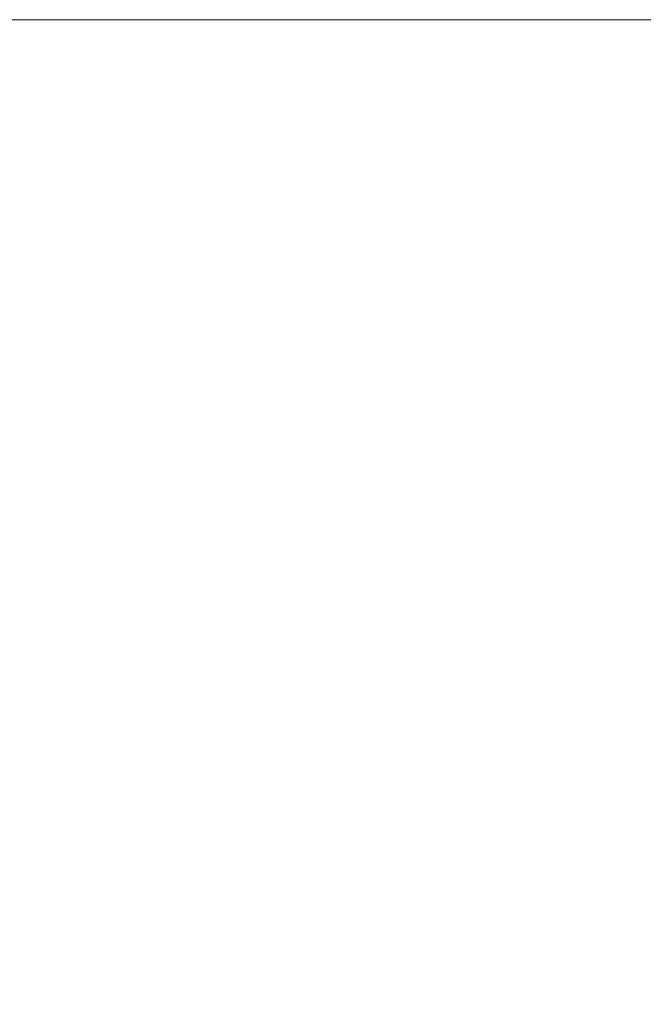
# Model space of a CAD drawing. Header units: centimetres. Extents: x -25.9 to 27.4, y -25.9 to -24.1.
# Tile 94 of 200: x -8.0505 to -8.0286, y -24.0946 to -24.06. Entities that reach past the tile are written whole.
import ezdxf

# ---------------------------------------------------------------- set-up
doc = ezdxf.new("R2010")
doc.units = ezdxf.units.CM
doc.header["$LTSCALE"] = 2.54
doc.layers.add('Lucido design-1', color=7, linetype='Continuous')

# ---------------------------------------------------------------- blocks, each defined once
blk = doc.blocks.new('Gruppo-4-1')
at = {"color": 7, "linetype": 'Continuous', "lineweight": 9}
for points, invisible_edges in [([(27.271439, -24.060047, 708.323783), (27.271439, -24.06, 708.320708), (-25.828561, -24.06, 708.320708), (-25.828561, -24.060047, 708.323783)], 8), ([(-25.828561, -24.06, 708.320708), (-7.988703, -24.06, 708.111452), (-7.996965, -24.06, 708.108647)], 9), ([(-25.828561, -24.06, 708.320708), (-7.980325, -24.06, 708.113894), (-7.988703, -24.06, 708.111452)], 9), ([(-7.996965, -24.06, 708.108647), (-8.005098, -24.06, 708.105484), (-25.828561, -24.06, 708.320708)], 10), ([(-25.828561, -24.06, 708.320708), (-7.963291, -24.06, 708.11767), (-7.971849, -24.06, 708.115968)], 9), ([(-25.828561, -24.06, 708.320708), (-7.945993, -24.06, 708.119947), (-7.954667, -24.06, 708.118997)], 9), ([(-25.828561, -24.06, 707.720708), (-8.036021, -24.06, 708.089387), (-8.043277, -24.06, 708.084539)], 9), ([(-7.971849, -24.06, 708.115968), (-7.980325, -24.06, 708.113894), (-25.828561, -24.06, 708.320708)], 10), ([(-25.828561, -24.06, 708.320708), (-7.937285, -24.06, 708.120518), (-7.945993, -24.06, 708.119947)], 9), ([(-7.954667, -24.06, 708.118997), (-7.963291, -24.06, 708.11767), (-25.828561, -24.06, 708.320708)], 10), ([(9.371439, -24.06, 708.120708), (-25.828561, -24.06, 708.320708), (27.271439, -24.06, 708.320708)], 9), ([(9.371439, -24.06, 708.120708), (-7.928561, -24.06, 708.120708), (-25.828561, -24.06, 708.320708)], 10), ([(-25.828561, -24.06, 707.720708), (-25.828561, -24.06, 708.320708), (-8.028561, -24.06, 708.093914), (-8.036021, -24.06, 708.089387)], 10), ([(-8.043277, -24.06, 708.084539), (-8.050314, -24.06, 708.079379), (-25.828561, -24.06, 707.720708)], 10), ([(-25.828561, -24.06, 708.320708), (-8.013085, -24.06, 708.10197), (-8.020911, -24.06, 708.098111)], 9), ([(-8.050314, -24.06, 708.079379), (-8.057119, -24.06, 708.073917), (-25.828561, -24.06, 707.720708)], 10), ([(-25.828561, -24.06, 708.320708), (-8.005098, -24.06, 708.105484), (-8.013085, -24.06, 708.10197)], 9), ([(-8.020911, -24.06, 708.098111), (-8.028561, -24.06, 708.093914), (-25.828561, -24.06, 708.320708)], 10), ([(-7.928561, -24.06, 708.120708), (-7.937285, -24.06, 708.120518), (-25.828561, -24.06, 708.320708)], 10), ([(-8.057119, -24.06, 708.073917), (-8.050314, -24.06, 708.079379), (-8.04766, -24.060095, 708.07592), (-8.054316, -24.060095, 708.070577)], 14), ([(-8.050314, -24.06, 708.079379), (-8.043277, -24.06, 708.084539), (-8.040776, -24.060095, 708.080967), (-8.04766, -24.060095, 708.07592)], 14), ([(-8.043277, -24.06, 708.084539), (-8.036021, -24.06, 708.089387), (-8.033679, -24.060095, 708.08571), (-8.040776, -24.060095, 708.080967)], 14), ([(-8.036021, -24.06, 708.089387), (-8.028561, -24.06, 708.093914), (-8.026381, -24.060095, 708.090138), (-8.033679, -24.060095, 708.08571)], 14), ([(-25.828561, -24.060047, 708.323783), (-25.828561, -24.060114, 708.325069), (27.271439, -24.060114, 708.325069), (27.271439, -24.060047, 708.323783)], 10), ([(27.271439, -24.060261, 708.327929), (27.271439, -24.060114, 708.325069), (-25.828561, -24.060114, 708.325069), (-25.828561, -24.060261, 708.327929)], 10), ([(-25.828561, -24.060261, 708.327929), (-25.828561, -24.0604, 708.329422), (27.271439, -24.0604, 708.329422), (27.271439, -24.060261, 708.327929)], 10), ([(-8.054316, -24.060095, 708.070577), (-8.04766, -24.060095, 708.07592), (-8.045144, -24.060361, 708.072642), (-8.05166, -24.060361, 708.067412)], 15), ([(-8.04766, -24.060095, 708.07592), (-8.040776, -24.060095, 708.080967), (-8.038406, -24.060361, 708.077582), (-8.045144, -24.060361, 708.072642)], 15), ([(-8.040776, -24.060095, 708.080967), (-8.033679, -24.060095, 708.08571), (-8.031458, -24.060361, 708.082224), (-8.038406, -24.060361, 708.077582)], 15), ([(-8.033679, -24.060095, 708.08571), (-8.026381, -24.060095, 708.090138), (-8.024315, -24.060361, 708.086559), (-8.031458, -24.060361, 708.082224)], 15), ([(27.271439, -24.060647, 708.332065), (27.271439, -24.0604, 708.329422), (-25.828561, -24.0604, 708.329422), (-25.828561, -24.060647, 708.332065)], 10), ([(-25.828561, -24.060647, 708.332065), (-25.828561, -24.060876, 708.333758), (27.271439, -24.060876, 708.333758), (27.271439, -24.060647, 708.332065)], 10), ([(-8.057942, -24.060361, 708.061903), (-8.05166, -24.060361, 708.067412), (-8.049015, -24.060798, 708.06426), (-8.055162, -24.060798, 708.058869)], 15), ([(-8.05166, -24.060361, 708.067412), (-8.045144, -24.060361, 708.072642), (-8.042639, -24.060798, 708.069378), (-8.049015, -24.060798, 708.06426)], 15), ([(-8.045144, -24.060361, 708.072642), (-8.038406, -24.060361, 708.077582), (-8.036046, -24.060798, 708.074212), (-8.042639, -24.060798, 708.069378)], 15), ([(-8.038406, -24.060361, 708.077582), (-8.031458, -24.060361, 708.082224), (-8.029248, -24.060798, 708.078754), (-8.036046, -24.060798, 708.074212)], 15), ([(-8.031458, -24.060361, 708.082224), (-8.024315, -24.060361, 708.086559), (-8.022258, -24.060798, 708.082996), (-8.029248, -24.060798, 708.078754)], 15), ([(27.271439, -24.061205, 708.336186), (27.271439, -24.060876, 708.333758), (-25.828561, -24.060876, 708.333758), (-25.828561, -24.061205, 708.336186)], 10), ([(-8.055162, -24.060798, 708.058869), (-8.049015, -24.060798, 708.06426), (-8.046387, -24.061404, 708.061127), (-8.0524, -24.061404, 708.055854)], 15), ([(-8.049015, -24.060798, 708.06426), (-8.042639, -24.060798, 708.069378), (-8.04015, -24.061404, 708.066133), (-8.046387, -24.061404, 708.061127)], 15), ([(-8.042639, -24.060798, 708.069378), (-8.036046, -24.060798, 708.074212), (-8.0337, -24.061404, 708.070862), (-8.04015, -24.061404, 708.066133)], 15), ([(-8.036046, -24.060798, 708.074212), (-8.029248, -24.060798, 708.078754), (-8.027051, -24.061404, 708.075305), (-8.0337, -24.061404, 708.070862)], 15), ([(-8.029248, -24.060798, 708.078754), (-8.022258, -24.060798, 708.082996), (-8.020213, -24.061404, 708.079454), (-8.027051, -24.061404, 708.075305)], 15), ([(-25.828561, -24.061205, 708.336186), (-25.828561, -24.06154, 708.338069), (27.271439, -24.06154, 708.338069), (27.271439, -24.061205, 708.336186)], 10), ([(27.271439, -24.061935, 708.340283), (27.271439, -24.06154, 708.338069), (-25.828561, -24.06154, 708.338069), (-25.828561, -24.061935, 708.340283)], 10), ([(-8.058177, -24.061404, 708.050324), (-8.0524, -24.061404, 708.055854), (-8.049659, -24.062177, 708.052863), (-8.055308, -24.062177, 708.047455)], 15), ([(-8.0524, -24.061404, 708.055854), (-8.046387, -24.061404, 708.061127), (-8.043779, -24.062177, 708.058019), (-8.049659, -24.062177, 708.052863)], 15), ([(-8.046387, -24.061404, 708.061127), (-8.04015, -24.061404, 708.066133), (-8.03768, -24.062177, 708.062914), (-8.043779, -24.062177, 708.058019)], 15), ([(-8.04015, -24.061404, 708.066133), (-8.0337, -24.061404, 708.070862), (-8.031373, -24.062177, 708.067539), (-8.03768, -24.062177, 708.062914)], 15), ([(-8.0337, -24.061404, 708.070862), (-8.027051, -24.061404, 708.075305), (-8.024871, -24.062177, 708.071884), (-8.031373, -24.062177, 708.067539)], 15), ([(-25.828561, -24.061935, 708.340283), (-25.828561, -24.062392, 708.342348), (27.271439, -24.062392, 708.342348), (27.271439, -24.061935, 708.340283)], 10), ([(27.271439, -24.062835, 708.34435), (27.271439, -24.062392, 708.342348), (-25.828561, -24.062392, 708.342348), (-25.828561, -24.062835, 708.34435)], 10), ([(-8.055308, -24.062177, 708.047455), (-8.049659, -24.062177, 708.052863), (-8.046944, -24.063117, 708.0499), (-8.052467, -24.063117, 708.044614)], 15), ([(-8.049659, -24.062177, 708.052863), (-8.043779, -24.062177, 708.058019), (-8.041196, -24.063117, 708.054941), (-8.046944, -24.063117, 708.0499)], 15), ([(-8.043779, -24.062177, 708.058019), (-8.03768, -24.062177, 708.062914), (-8.035234, -24.063117, 708.059726), (-8.041196, -24.063117, 708.054941)], 15), ([(-8.03768, -24.062177, 708.062914), (-8.031373, -24.062177, 708.067539), (-8.029068, -24.063117, 708.064247), (-8.035234, -24.063117, 708.059726)], 15), ([(-8.031373, -24.062177, 708.067539), (-8.024871, -24.062177, 708.071884), (-8.022712, -24.063117, 708.068495), (-8.029068, -24.063117, 708.064247)], 15), ([(-25.828561, -24.062835, 708.34435), (-25.828561, -24.063428, 708.346585), (27.271439, -24.063428, 708.346585), (27.271439, -24.062835, 708.34435)], 10), ([(-8.057753, -24.063117, 708.039091), (-8.052467, -24.063117, 708.044614), (-8.049657, -24.06422, 708.041804), (-8.054824, -24.06422, 708.036407)], 15), ([(-8.052467, -24.063117, 708.044614), (-8.046944, -24.063117, 708.0499), (-8.04426, -24.06422, 708.046971), (-8.049657, -24.06422, 708.041804)], 15), ([(-8.046944, -24.063117, 708.0499), (-8.041196, -24.063117, 708.054941), (-8.038642, -24.06422, 708.051898), (-8.04426, -24.06422, 708.046971)], 15), ([(-8.041196, -24.063117, 708.054941), (-8.035234, -24.063117, 708.059726), (-8.032815, -24.06422, 708.056575), (-8.038642, -24.06422, 708.051898)], 15), ([(-8.035234, -24.063117, 708.059726), (-8.029068, -24.063117, 708.064247), (-8.02679, -24.06422, 708.060993), (-8.032815, -24.06422, 708.056575)], 15), ([(-8.029068, -24.063117, 708.064247), (-8.022712, -24.063117, 708.068495), (-8.020577, -24.06422, 708.065144), (-8.02679, -24.06422, 708.060993)], 15), ([(27.271439, -24.063905, 708.34838), (27.271439, -24.063428, 708.346585), (-25.828561, -24.063428, 708.346585), (-25.828561, -24.063905, 708.34838)], 10), ([(-25.828561, -24.063905, 708.34838), (-25.828561, -24.064648, 708.350773), (27.271439, -24.064648, 708.350773), (27.271439, -24.063905, 708.34838)], 10), ([(-8.054824, -24.06422, 708.036407), (-8.049657, -24.06422, 708.041804), (-8.046885, -24.065486, 708.039032), (-8.051934, -24.065486, 708.033758)], 15), ([(-8.049657, -24.06422, 708.041804), (-8.04426, -24.06422, 708.046971), (-8.041611, -24.065486, 708.044081), (-8.046885, -24.065486, 708.039032)], 15), ([(-8.04426, -24.06422, 708.046971), (-8.038642, -24.06422, 708.051898), (-8.036122, -24.065486, 708.048894), (-8.041611, -24.065486, 708.044081)], 15), ([(-8.038642, -24.06422, 708.051898), (-8.032815, -24.06422, 708.056575), (-8.030428, -24.065486, 708.053464), (-8.036122, -24.065486, 708.048894)], 15), ([(-8.032815, -24.06422, 708.056575), (-8.02679, -24.06422, 708.060993), (-8.024541, -24.065486, 708.057781), (-8.030428, -24.065486, 708.053464)], 15), ([(27.271439, -24.065143, 708.352365), (27.271439, -24.064648, 708.350773), (-25.828561, -24.064648, 708.350773), (-25.828561, -24.065143, 708.352365)], 10), ([(-25.828561, -24.065143, 708.352365), (-25.828561, -24.06605, 708.354904), (27.271439, -24.06605, 708.354904), (27.271439, -24.065143, 708.352365)], 10), ([(-8.056747, -24.065486, 708.028269), (-8.051934, -24.065486, 708.033758), (-8.049086, -24.06691, 708.031149), (-8.053789, -24.06691, 708.025787)], 15), ([(-8.051934, -24.065486, 708.033758), (-8.046885, -24.065486, 708.039032), (-8.044154, -24.06691, 708.036301), (-8.049086, -24.06691, 708.031149)], 15), ([(-8.046885, -24.065486, 708.039032), (-8.041611, -24.065486, 708.044081), (-8.039002, -24.06691, 708.041233), (-8.044154, -24.06691, 708.036301)], 15), ([(-8.041611, -24.065486, 708.044081), (-8.036122, -24.065486, 708.048894), (-8.03364, -24.06691, 708.045936), (-8.039002, -24.06691, 708.041233)], 15), ([(-8.036122, -24.065486, 708.048894), (-8.030428, -24.065486, 708.053464), (-8.028077, -24.06691, 708.0504), (-8.03364, -24.06691, 708.045936)], 15), ([(-8.030428, -24.065486, 708.053464), (-8.024541, -24.065486, 708.057781), (-8.022326, -24.06691, 708.054618), (-8.028077, -24.06691, 708.0504)], 15), ([(27.271439, -24.066548, 708.356299), (27.271439, -24.06605, 708.354904), (-25.828561, -24.06605, 708.354904), (-25.828561, -24.066548, 708.356299)], 10), ([(-25.828561, -24.066548, 708.356299), (-25.828561, -24.067629, 708.35897), (27.271439, -24.067629, 708.35897), (27.271439, -24.066548, 708.356299)], 10), ([(-8.053789, -24.06691, 708.025787), (-8.049086, -24.06691, 708.031149), (-8.046287, -24.06849, 708.028584), (-8.050881, -24.06849, 708.023346)], 15), ([(-8.049086, -24.06691, 708.031149), (-8.044154, -24.06691, 708.036301), (-8.04147, -24.06849, 708.033617), (-8.046287, -24.06849, 708.028584)], 15), ([(-8.044154, -24.06691, 708.036301), (-8.039002, -24.06691, 708.041233), (-8.036437, -24.06849, 708.038434), (-8.04147, -24.06849, 708.033617)], 15), ([(-8.039002, -24.06691, 708.041233), (-8.03364, -24.06691, 708.045936), (-8.031199, -24.06849, 708.043028), (-8.036437, -24.06849, 708.038434)], 15), ([(-8.03364, -24.06691, 708.045936), (-8.028077, -24.06691, 708.0504), (-8.025766, -24.06849, 708.047388), (-8.031199, -24.06849, 708.043028)], 15), ([(27.271439, -24.068117, 708.360173), (27.271439, -24.067629, 708.35897), (-25.828561, -24.067629, 708.35897), (-25.828561, -24.068117, 708.360173)], 10), ([(-25.828561, -24.068117, 708.360173), (-25.828561, -24.069385, 708.362963), (27.271439, -24.069385, 708.362963), (27.271439, -24.068117, 708.360173)], 10), ([(-8.055241, -24.06849, 708.017913), (-8.050881, -24.06849, 708.023346), (-8.048027, -24.070224, 708.020952), (-8.052286, -24.070224, 708.015645)], 15), ([(-8.050881, -24.06849, 708.023346), (-8.046287, -24.06849, 708.028584), (-8.043541, -24.070224, 708.026067), (-8.048027, -24.070224, 708.020952)], 15), ([(-8.046287, -24.06849, 708.028584), (-8.04147, -24.06849, 708.033617), (-8.038835, -24.070224, 708.030982), (-8.043541, -24.070224, 708.026067)], 15), ([(-8.04147, -24.06849, 708.033617), (-8.036437, -24.06849, 708.038434), (-8.03392, -24.070224, 708.035688), (-8.038835, -24.070224, 708.030982)], 15), ([(-8.036437, -24.06849, 708.038434), (-8.031199, -24.06849, 708.043028), (-8.028805, -24.070224, 708.040174), (-8.03392, -24.070224, 708.035688)], 15), ([(-8.031199, -24.06849, 708.043028), (-8.025766, -24.06849, 708.047388), (-8.023498, -24.070224, 708.044433), (-8.028805, -24.070224, 708.040174)], 15), ([(27.271439, -24.069848, 708.363983), (27.271439, -24.069385, 708.362963), (-25.828561, -24.069385, 708.362963), (-25.828561, -24.069848, 708.363983)], 10), ([(-25.828561, -24.069848, 708.363983), (-25.828561, -24.071313, 708.366876), (27.271439, -24.071313, 708.366876), (27.271439, -24.069848, 708.363983)], 10), ([(-8.056309, -24.070224, 708.010158), (-8.052286, -24.070224, 708.015645), (-8.049392, -24.072108, 708.013425), (-8.053321, -24.072108, 708.008066)], 15), ([(-8.052286, -24.070224, 708.015645), (-8.048027, -24.070224, 708.020952), (-8.045232, -24.072108, 708.018607), (-8.049392, -24.072108, 708.013425)], 15), ([(-8.048027, -24.070224, 708.020952), (-8.043541, -24.070224, 708.026067), (-8.040851, -24.072108, 708.023603), (-8.045232, -24.072108, 708.018607)], 15), ([(-8.043541, -24.070224, 708.026067), (-8.038835, -24.070224, 708.030982), (-8.036256, -24.072108, 708.028403), (-8.040851, -24.072108, 708.023603)], 15), ([(-8.038835, -24.070224, 708.030982), (-8.03392, -24.070224, 708.035688), (-8.031456, -24.072108, 708.032998), (-8.036256, -24.072108, 708.028403)], 15), ([(-8.03392, -24.070224, 708.035688), (-8.028805, -24.070224, 708.040174), (-8.02646, -24.072108, 708.037379), (-8.031456, -24.072108, 708.032998)], 15), ([(-8.028805, -24.070224, 708.040174), (-8.023498, -24.070224, 708.044433), (-8.021278, -24.072108, 708.041539), (-8.02646, -24.072108, 708.037379)], 15), ([(27.271439, -24.071739, 708.36772), (27.271439, -24.071313, 708.366876), (-25.828561, -24.071313, 708.366876), (-25.828561, -24.071739, 708.36772)], 10), ([(-25.828561, -24.071739, 708.36772), (-25.828561, -24.073409, 708.370702), (27.271439, -24.073409, 708.370702), (27.271439, -24.071739, 708.36772)], 10), ([(-8.057013, -24.072108, 708.002541), (-8.053321, -24.072108, 708.008066), (-8.050401, -24.074138, 708.006022), (-8.054007, -24.074138, 708.000626)], 15), ([(-8.053321, -24.072108, 708.008066), (-8.049392, -24.072108, 708.013425), (-8.046564, -24.074138, 708.011255), (-8.050401, -24.074138, 708.006022)], 15), ([(-8.049392, -24.072108, 708.013425), (-8.045232, -24.072108, 708.018607), (-8.042502, -24.074138, 708.016316), (-8.046564, -24.074138, 708.011255)], 15), ([(-8.045232, -24.072108, 708.018607), (-8.040851, -24.072108, 708.023603), (-8.038223, -24.074138, 708.021195), (-8.042502, -24.074138, 708.016316)], 15), ([(-8.040851, -24.072108, 708.023603), (-8.036256, -24.072108, 708.028403), (-8.033736, -24.074138, 708.025883), (-8.038223, -24.074138, 708.021195)], 15), ([(-8.036256, -24.072108, 708.028403), (-8.031456, -24.072108, 708.032998), (-8.029048, -24.074138, 708.03037), (-8.033736, -24.074138, 708.025883)], 15), ([(-8.031456, -24.072108, 708.032998), (-8.02646, -24.072108, 708.037379), (-8.024169, -24.074138, 708.034649), (-8.029048, -24.074138, 708.03037)], 15), ([(27.271439, -24.073788, 708.371378), (27.271439, -24.073409, 708.370702), (-25.828561, -24.073409, 708.370702), (-25.828561, -24.073788, 708.371378)], 10), ([(-25.828561, -24.073788, 708.371378), (-25.828561, -24.07567, 708.374433), (27.271439, -24.07567, 708.374433), (27.271439, -24.073788, 708.371378)], 10), ([(-8.054007, -24.074138, 708.000626), (-8.050401, -24.074138, 708.006022), (-8.047555, -24.07631, 708.004028), (-8.051076, -24.07631, 707.998759)], 15), ([(-8.050401, -24.074138, 708.006022), (-8.046564, -24.074138, 708.011255), (-8.043807, -24.07631, 708.00914), (-8.047555, -24.07631, 708.004028)], 15), ([(-8.046564, -24.074138, 708.011255), (-8.042502, -24.074138, 708.016316), (-8.03984, -24.07631, 708.014082), (-8.043807, -24.07631, 708.00914)], 15), ([(-8.042502, -24.074138, 708.016316), (-8.038223, -24.074138, 708.021195), (-8.035661, -24.07631, 708.018847), (-8.03984, -24.07631, 708.014082)], 15), ([(-8.038223, -24.074138, 708.021195), (-8.033736, -24.074138, 708.025883), (-8.031279, -24.07631, 708.023426), (-8.035661, -24.07631, 708.018847)], 15), ([(-8.033736, -24.074138, 708.025883), (-8.029048, -24.074138, 708.03037), (-8.0267, -24.07631, 708.027808), (-8.031279, -24.07631, 708.023426)], 15), ([(-8.029048, -24.074138, 708.03037), (-8.024169, -24.074138, 708.034649), (-8.021935, -24.07631, 708.031987), (-8.0267, -24.07631, 708.027808)], 15), ([(27.271439, -24.075989, 708.37495), (27.271439, -24.07567, 708.374433), (-25.828561, -24.07567, 708.374433), (-25.828561, -24.075989, 708.37495)], 10), ([(-25.828561, -24.075989, 708.37495), (-25.828561, -24.078092, 708.378061), (27.271439, -24.078092, 708.378061), (27.271439, -24.075989, 708.37495)], 10), ([(-8.054364, -24.07631, 707.99334), (-8.051076, -24.07631, 707.998759), (-8.048225, -24.078621, 707.996943), (-8.051437, -24.078621, 707.99165)], 15), ([(-8.051076, -24.07631, 707.998759), (-8.047555, -24.07631, 708.004028), (-8.044786, -24.078621, 708.00209), (-8.048225, -24.078621, 707.996943)], 15), ([(-8.047555, -24.07631, 708.004028), (-8.043807, -24.07631, 708.00914), (-8.041126, -24.078621, 708.007082), (-8.044786, -24.078621, 708.00209)], 15), ([(-8.043807, -24.07631, 708.00914), (-8.03984, -24.07631, 708.014082), (-8.037251, -24.078621, 708.01191), (-8.041126, -24.078621, 708.007082)], 15), ([(-8.03984, -24.07631, 708.014082), (-8.035661, -24.07631, 708.018847), (-8.033169, -24.078621, 708.016564), (-8.037251, -24.078621, 708.01191)], 15), ([(-8.035661, -24.07631, 708.018847), (-8.031279, -24.07631, 708.023426), (-8.028889, -24.078621, 708.021036), (-8.033169, -24.078621, 708.016564)], 15), ([(-8.031279, -24.07631, 708.023426), (-8.0267, -24.07631, 708.027808), (-8.024417, -24.078621, 708.025316), (-8.028889, -24.078621, 708.021036)], 15), ([(27.271439, -24.078341, 708.378431), (27.271439, -24.078092, 708.378061), (-25.828561, -24.078092, 708.378061), (-25.828561, -24.078341, 708.378431)], 10), ([(-25.828561, -24.078341, 708.378431), (-25.828561, -24.080669, 708.381581), (27.271439, -24.080669, 708.381581), (27.271439, -24.078341, 708.378431)], 10), ([(-8.054414, -24.078621, 707.986223), (-8.051437, -24.078621, 707.99165), (-8.048596, -24.081066, 707.990011), (-8.051505, -24.081066, 707.984709)], 15), ([(-8.051437, -24.078621, 707.99165), (-8.048225, -24.078621, 707.996943), (-8.045459, -24.081066, 707.995181), (-8.048596, -24.081066, 707.990011)], 15), ([(-8.048225, -24.078621, 707.996943), (-8.044786, -24.078621, 708.00209), (-8.0421, -24.081066, 708.000209), (-8.045459, -24.081066, 707.995181)], 15), ([(-8.044786, -24.078621, 708.00209), (-8.041126, -24.078621, 708.007082), (-8.038524, -24.081066, 708.005085), (-8.0421, -24.081066, 708.000209)], 15), ([(-8.041126, -24.078621, 708.007082), (-8.037251, -24.078621, 708.01191), (-8.034739, -24.081066, 708.009802), (-8.038524, -24.081066, 708.005085)], 15), ([(-8.037251, -24.078621, 708.01191), (-8.033169, -24.078621, 708.016564), (-8.030751, -24.081066, 708.014348), (-8.034739, -24.081066, 708.009802)], 15), ([(-8.033169, -24.078621, 708.016564), (-8.028889, -24.078621, 708.021036), (-8.02657, -24.081066, 708.018717), (-8.030751, -24.081066, 708.014348)], 15), ([(-8.028889, -24.078621, 708.021036), (-8.024417, -24.078621, 708.025316), (-8.022201, -24.081066, 708.022898), (-8.02657, -24.081066, 708.018717)], 15), ([(27.271439, -24.08084, 708.381812), (27.271439, -24.080669, 708.381581), (-25.828561, -24.080669, 708.381581), (-25.828561, -24.08084, 708.381812)], 10), ([(-25.828561, -24.08084, 708.381812), (-25.828561, -24.083398, 708.384986), (27.271439, -24.083398, 708.384986), (27.271439, -24.08084, 708.381812)], 10), ([(-8.05418, -24.081066, 707.979285), (-8.051505, -24.081066, 707.984709), (-8.04869, -24.083641, 707.983243), (-8.051303, -24.083641, 707.977944)], 15), ([(-8.051505, -24.081066, 707.984709), (-8.048596, -24.081066, 707.990011), (-8.045848, -24.083641, 707.988424), (-8.04869, -24.083641, 707.983243)], 15), ([(-8.048596, -24.081066, 707.990011), (-8.045459, -24.081066, 707.995181), (-8.042782, -24.083641, 707.993475), (-8.045848, -24.083641, 707.988424)], 15), ([(-8.045459, -24.081066, 707.995181), (-8.0421, -24.081066, 708.000209), (-8.039499, -24.083641, 707.998388), (-8.042782, -24.083641, 707.993475)], 15), ([(-8.0421, -24.081066, 708.000209), (-8.038524, -24.081066, 708.005085), (-8.036006, -24.083641, 708.003153), (-8.039499, -24.083641, 707.998388)], 15), ([(-8.038524, -24.081066, 708.005085), (-8.034739, -24.081066, 708.009802), (-8.032307, -24.083641, 708.007761), (-8.036006, -24.083641, 708.003153)], 15), ([(-8.034739, -24.081066, 708.009802), (-8.030751, -24.081066, 708.014348), (-8.028411, -24.083641, 708.012204), (-8.032307, -24.083641, 708.007761)], 15), ([(-8.030751, -24.081066, 708.014348), (-8.02657, -24.081066, 708.018717), (-8.024325, -24.083641, 708.016472), (-8.028411, -24.083641, 708.012204)], 15), ([(27.271439, -24.083481, 708.385089), (27.271439, -24.083398, 708.384986), (-25.828561, -24.083398, 708.384986), (-25.828561, -24.083481, 708.385089)], 10), ([(27.271439, -24.086261, 708.388255), (27.271439, -24.083481, 708.385089), (-25.828561, -24.083481, 708.385089), (-25.828561, -24.086261, 708.388255)], 10), ([(-8.053683, -24.083641, 707.972535), (-8.051303, -24.083641, 707.977944), (-8.048527, -24.08634, 707.976649), (-8.050853, -24.08634, 707.971363)], 15), ([(-8.051303, -24.083641, 707.977944), (-8.04869, -24.083641, 707.983243), (-8.045972, -24.08634, 707.981829), (-8.048527, -24.08634, 707.976649)], 15), ([(-8.04869, -24.083641, 707.983243), (-8.045848, -24.083641, 707.988424), (-8.043195, -24.08634, 707.986892), (-8.045972, -24.08634, 707.981829)], 15), ([(-8.045848, -24.083641, 707.988424), (-8.042782, -24.083641, 707.993475), (-8.040199, -24.08634, 707.991829), (-8.043195, -24.08634, 707.986892)], 15), ([(-8.042782, -24.083641, 707.993475), (-8.039499, -24.083641, 707.998388), (-8.03699, -24.08634, 707.996631), (-8.040199, -24.08634, 707.991829)], 15), ([(-8.039499, -24.083641, 707.998388), (-8.036006, -24.083641, 708.003153), (-8.033575, -24.08634, 708.001288), (-8.03699, -24.08634, 707.996631)], 15), ([(-8.036006, -24.083641, 708.003153), (-8.032307, -24.083641, 708.007761), (-8.02996, -24.08634, 708.005792), (-8.033575, -24.08634, 708.001288)], 15), ([(-8.032307, -24.083641, 708.007761), (-8.028411, -24.083641, 708.012204), (-8.026153, -24.08634, 708.010134), (-8.02996, -24.08634, 708.005792)], 15), ([(27.271439, -24.089175, 708.391305), (27.271439, -24.086273, 708.388267), (-25.828561, -24.086273, 708.388267), (-25.828561, -24.089175, 708.391305)], 10), ([(-8.054802, -24.08634, 707.960512), (-8.052946, -24.08634, 707.965981), (-8.050176, -24.08916, 707.964972), (-8.051991, -24.08916, 707.959625)], 15), ([(-8.052946, -24.08634, 707.965981), (-8.050853, -24.08634, 707.971363), (-8.048129, -24.08916, 707.970235), (-8.050176, -24.08916, 707.964972)], 15), ([(-8.050853, -24.08634, 707.971363), (-8.048527, -24.08634, 707.976649), (-8.045855, -24.08916, 707.975403), (-8.048129, -24.08916, 707.970235)], 15), ([(-8.048527, -24.08634, 707.976649), (-8.045972, -24.08634, 707.981829), (-8.043357, -24.08916, 707.980467), (-8.045855, -24.08916, 707.975403)], 15), ([(-8.045972, -24.08634, 707.981829), (-8.043195, -24.08634, 707.986892), (-8.040642, -24.08916, 707.985418), (-8.043357, -24.08916, 707.980467)], 15), ([(-8.043195, -24.08634, 707.986892), (-8.040199, -24.08634, 707.991829), (-8.037712, -24.08916, 707.990245), (-8.040642, -24.08916, 707.985418)], 15), ([(-8.040199, -24.08634, 707.991829), (-8.03699, -24.08634, 707.996631), (-8.034575, -24.08916, 707.99494), (-8.037712, -24.08916, 707.990245)], 15), ([(-8.03699, -24.08634, 707.996631), (-8.033575, -24.08634, 708.001288), (-8.031236, -24.08916, 707.999494), (-8.034575, -24.08916, 707.99494)], 15), ([(-8.033575, -24.08634, 708.001288), (-8.02996, -24.08634, 708.005792), (-8.027702, -24.08916, 708.003897), (-8.031236, -24.08916, 707.999494)], 15), ([(-8.02996, -24.08634, 708.005792), (-8.026153, -24.08634, 708.010134), (-8.023979, -24.08916, 708.008143), (-8.027702, -24.08916, 708.003897)], 15), ([(-25.828561, -24.089175, 708.391305), (-25.828561, -24.089292, 708.391417), (27.271439, -24.089292, 708.391417), (27.271439, -24.089175, 708.391305)], 10), ([(27.271439, -24.092218, 708.394231), (27.271439, -24.089292, 708.391417), (-25.828561, -24.089292, 708.391417), (-25.828561, -24.092218, 708.394231)], 10), ([(-8.053571, -24.08916, 707.954205), (-8.051991, -24.08916, 707.959625), (-8.049294, -24.092095, 707.958775), (-8.050839, -24.092095, 707.953473)], 15), ([(-8.051991, -24.08916, 707.959625), (-8.050176, -24.08916, 707.964972), (-8.047518, -24.092095, 707.964005), (-8.049294, -24.092095, 707.958775)], 15), ([(-8.050176, -24.08916, 707.964972), (-8.048129, -24.08916, 707.970235), (-8.045516, -24.092095, 707.969153), (-8.047518, -24.092095, 707.964005)], 15), ([(-8.048129, -24.08916, 707.970235), (-8.045855, -24.08916, 707.975403), (-8.043292, -24.092095, 707.974208), (-8.045516, -24.092095, 707.969153)], 15), ([(-8.045855, -24.08916, 707.975403), (-8.043357, -24.08916, 707.980467), (-8.040849, -24.092095, 707.979162), (-8.043292, -24.092095, 707.974208)], 15), ([(-8.043357, -24.08916, 707.980467), (-8.040642, -24.08916, 707.985418), (-8.038193, -24.092095, 707.984004), (-8.040849, -24.092095, 707.979162)], 15), ([(-8.040642, -24.08916, 707.985418), (-8.037712, -24.08916, 707.990245), (-8.035327, -24.092095, 707.988726), (-8.038193, -24.092095, 707.984004)], 15), ([(-8.037712, -24.08916, 707.990245), (-8.034575, -24.08916, 707.99494), (-8.032259, -24.092095, 707.993318), (-8.035327, -24.092095, 707.988726)], 15), ([(-8.034575, -24.08916, 707.99494), (-8.031236, -24.08916, 707.999494), (-8.028993, -24.092095, 707.997772), (-8.032259, -24.092095, 707.993318)], 15), ([(-8.031236, -24.08916, 707.999494), (-8.027702, -24.08916, 708.003897), (-8.025536, -24.092095, 708.00208), (-8.028993, -24.092095, 707.997772)], 15), ([(-8.053229, -24.092095, 707.942691), (-8.052152, -24.092095, 707.948108), (-8.049513, -24.095139, 707.947523), (-8.050567, -24.095139, 707.942221)], 15), ([(-8.052152, -24.092095, 707.948108), (-8.050839, -24.092095, 707.953473), (-8.048228, -24.095139, 707.952773), (-8.049513, -24.095139, 707.947523)], 15), ([(-8.050839, -24.092095, 707.953473), (-8.049294, -24.092095, 707.958775), (-8.046715, -24.095139, 707.957962), (-8.048228, -24.095139, 707.952773)], 15), ([(-8.049294, -24.092095, 707.958775), (-8.047518, -24.092095, 707.964005), (-8.044978, -24.095139, 707.963081), (-8.046715, -24.095139, 707.957962)], 15), ([(-8.047518, -24.092095, 707.964005), (-8.045516, -24.092095, 707.969153), (-8.043019, -24.095139, 707.968118), (-8.044978, -24.095139, 707.963081)], 15), ([(-8.045516, -24.092095, 707.969153), (-8.043292, -24.092095, 707.974208), (-8.040842, -24.095139, 707.973066), (-8.043019, -24.095139, 707.968118)], 15), ([(-8.043292, -24.092095, 707.974208), (-8.040849, -24.092095, 707.979162), (-8.038451, -24.095139, 707.977913), (-8.040842, -24.095139, 707.973066)], 15), ([(-8.040849, -24.092095, 707.979162), (-8.038193, -24.092095, 707.984004), (-8.035851, -24.095139, 707.982652), (-8.038451, -24.095139, 707.977913)], 15), ([(-8.038193, -24.092095, 707.984004), (-8.035327, -24.092095, 707.988726), (-8.033047, -24.095139, 707.987273), (-8.035851, -24.095139, 707.982652)], 15), ([(-8.035327, -24.092095, 707.988726), (-8.032259, -24.092095, 707.993318), (-8.030044, -24.095139, 707.991768), (-8.033047, -24.095139, 707.987273)], 15), ([(-8.032259, -24.092095, 707.993318), (-8.028993, -24.092095, 707.997772), (-8.026848, -24.095139, 707.996127), (-8.030044, -24.095139, 707.991768)], 15), ([(-8.028993, -24.092095, 707.997772), (-8.025536, -24.092095, 708.00208), (-8.023465, -24.095139, 708.000342), (-8.026848, -24.095139, 707.996127)], 15), ([(-25.828561, -24.092218, 708.394231), (-25.828561, -24.092445, 708.394432), (27.271439, -24.092445, 708.394432), (27.271439, -24.092218, 708.394231)], 10), ([(27.271439, -24.095386, 708.39703), (27.271439, -24.092445, 708.394432), (-25.828561, -24.092445, 708.394432), (-25.828561, -24.095386, 708.39703)], 10)]:
    blk.add_3dface(points, dxfattribs=dict(at, invisible_edges=invisible_edges))

msp = doc.modelspace()

# ---------------------------------------------------------------- block references
at = {"layer": 'Lucido design-1', "color": 7}
msp.add_blockref('Gruppo-4-1', (0, 0), dxfattribs=at)

doc.saveas('drawing.dxf')
